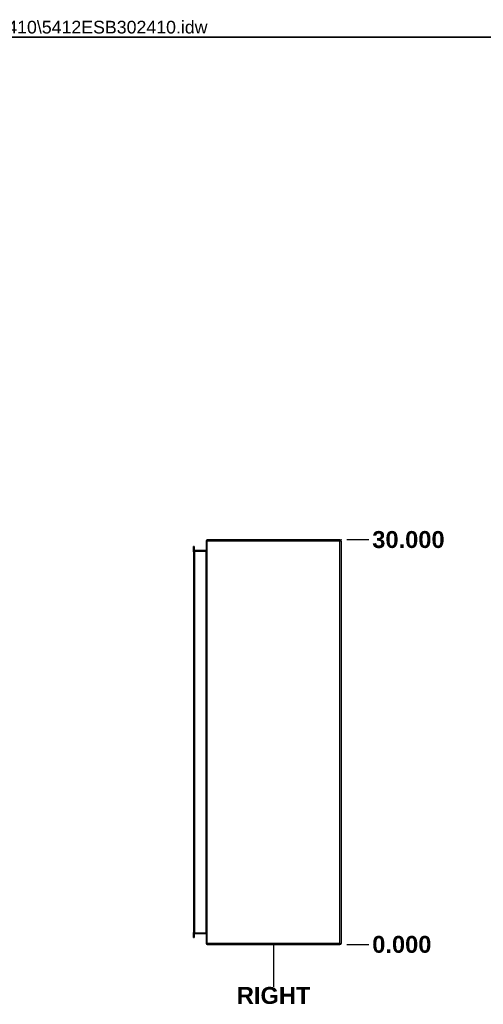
# Model space of a CAD drawing. Header units: inches. Extents: x 3 to 173, y 3 to 113.
# Tile 39 of 59: x 100 to 134, y 40 to 112. Entities that reach past the tile are written whole.
import ezdxf

# ---------------------------------------------------------------- set-up
doc = ezdxf.new("R2010")
doc.units = ezdxf.units.IN
doc.header["$LTSCALE"] = 10.4
doc.header["$MEASUREMENT"] = 0
doc.linetypes.add('CHAIN', pattern=[0.7087, 0.4724, -0.0591, 0.1181, -0.0591])
doc.layers.get('0').update_dxf_attribs({"lineweight": 25})
for name, color, linetype, lineweight in [('Dimensions(ANSI)', 7, 'Continuous', 25), ('Sketch Geometry(ANSI)', 7, 'Continuous', 25), ('Symbols(ANSI)', 7, 'Continuous', 25), ('Visible Edges(ANSI)', 7, 'Continuous', 25), ('Visible Tangent Edges(ANSI)', 7, 'Continuous', 25), ('Work Point(ANSI)', 7, 'Continuous', 25)]:
    doc.layers.add(name, color=color, linetype=linetype, lineweight=lineweight)
doc.styles.add('Current-ANSI', font='arial.ttf')
doc.styles.add('Dimension-ANSI', font='arialbd.ttf')
doc.dimstyles.new('INCH-ANSI', dxfattribs={"dimscale": 10.4, "dimtxt": 0.12, "dimasz": 0.098425, "dimexe": 0.04, "dimexo": 0.04, "dimgap": 0.031496, "dimtad": 0, "dimtih": 1, "dimtoh": 1, "dimdec": 3, "dimrnd": 1e-08, "dimzin": 0, "dimdsep": 46, "dimtxsty": 'Dimension-ANSI', "dimcen": 0.09, "dimdle": 0.312, "dimclrd": 179, "dimclre": 179, "dimclrt": 7, "dimadec": 1, "dimazin": 0, "dimtfac": 1, "dimtdec": 3, "dimtofl": 0, "dimtmove": 0, "dimatfit": 3, "dimfxl": 1, "dimtolj": 1, "dimtzin": 4, "dimlwd": 25, "dimlwe": 25, "dimarcsym": 0})

# ---------------------------------------------------------------- blocks, each defined once
blk = doc.blocks.new('*D18')
at = {"layer": 'Defpoints', "color": 0, "linetype": 'Continuous', "transparency": 16777216}
for p in [(123.839, 44.355), (123.839, 44.355), (125.886, 44.355)]:
    blk.add_point(p, dxfattribs=at)
at = {"layer": 'Dimensions(ANSI)', "color": 179, "linetype": 'Continuous', "lineweight": 25, "true_color": 0x262658, "transparency": 16777216}
blk.add_line((124.255, 44.355), (125.886, 44.355), dxfattribs=at)
at = {"layer": 'Dimensions(ANSI)', "color": 7, "linetype": 'Continuous', "lineweight": 25, "transparency": 16777216, "insert": (128.316, 44.355), "char_height": 1.248, "attachment_point": 5, "style": 'Dimension-ANSI'}
blk.add_mtext('\\A1;0.000', dxfattribs=at)
blk = doc.blocks.new('*D19')
at = {"layer": 'Defpoints', "color": 0, "linetype": 'Continuous', "transparency": 16777216}
for p in [(123.839, 74.179), (125.886, 74.179), (123.839, 44.355)]:
    blk.add_point(p, dxfattribs=at)
at = {"layer": 'Dimensions(ANSI)', "color": 179, "linetype": 'Continuous', "lineweight": 25, "true_color": 0x262658, "transparency": 16777216}
blk.add_line((124.255, 74.179), (125.886, 74.179), dxfattribs=at)
at = {"layer": 'Dimensions(ANSI)', "color": 7, "linetype": 'Continuous', "lineweight": 25, "transparency": 16777216, "insert": (128.804, 74.179), "char_height": 1.248, "attachment_point": 5, "style": 'Dimension-ANSI'}
blk.add_mtext('\\A1;30.000', dxfattribs=at)
blk = doc.blocks.new('RIGHT')
at = {"layer": 'Sketch Geometry(ANSI)'}
blk.add_line((0, 0.15), (0, -0.15), dxfattribs=at)
at = {"layer": 'Symbols(ANSI)', "color": 7, "insert": (0, -0.2119), "char_height": 0.12, "attachment_point": 5, "style": 'Dimension-ANSI'}
blk.add_mtext('\\fArial|b1|i0;RIGHT', dxfattribs=at)
blk = doc.blocks.new('Borders 3_EXM - B (Inch)')
at = {"layer": 'Sketch Geometry(ANSI)', "linetype": 'Continuous', "lineweight": 35}
blk.add_line((16.3979, 10.6915), (0.5229, 10.6915), dxfattribs=at)
at = {"layer": 'Symbols(ANSI)', "color": 7, "style": 'Current-ANSI'}
blk.add_attdef('FILENAME_AND_PATH_001', (5.9364, 10.7181), '', height=0.09, dxfattribs=at)

msp = doc.modelspace()

# ---------------------------------------------------------------- linework, layer by layer
at = {"layer": 'Visible Edges(ANSI)'}
for p, q in [((113.8978, 74.0953), (113.8978, 44.43878)), ((123.75547, 74.1788), (113.98131, 74.1788)), ((123.83898, 74.0953), (123.83898, 44.43878)), ((112.97203, 73.28694), (112.97203, 73.67)), ((113.02472, 73.67), (112.97203, 73.67)), ((112.97203, 73.28694), (112.97203, 45.24714)), ((113.02472, 73.67), (113.02472, 73.28694)), ((113.02472, 45.24714), (113.02472, 73.28694)), ((113.86699, 73.37044), (113.05554, 73.37044)), ((112.97203, 44.86407), (112.97203, 45.24714)), ((113.02472, 45.24714), (113.02472, 44.86407)), ((113.05554, 45.16363), (113.86699, 45.16363)), ((112.97203, 44.86407), (113.02472, 44.86407)), ((113.98131, 44.35527), (123.75547, 44.35527))]:
    msp.add_line(p, q, dxfattribs=at)
for centre, radius, start, end in [((113.98131, 74.0953), 0.08351, 90, 180), ((123.75547, 74.0953), 0.08351, 0, 90), ((113.05554, 73.40126), 0.03082, 180, 270), ((113.86699, 73.40126), 0.03082, 270, 0), ((113.05554, 45.13281), 0.03082, 90, 180), ((113.86699, 45.13281), 0.03082, 0, 90), ((113.98131, 44.43878), 0.08351, 180, 270), ((123.75547, 44.43878), 0.08351, 270, 0)]:
    msp.add_arc(centre, radius, start, end, dxfattribs=at)
at = {"layer": 'Visible Tangent Edges(ANSI)'}
for p, q in [((113.98131, 74.0953), (113.8978, 74.0953)), ((113.98131, 74.0953), (113.98131, 74.1788)), ((113.98131, 44.43878), (113.98131, 74.0953)), ((113.98131, 74.0953), (123.75547, 74.0953)), ((123.75547, 74.0953), (123.75547, 74.1788)), ((123.75547, 74.0953), (123.83898, 74.0953)), ((123.75547, 44.43878), (123.75547, 74.0953)), ((112.97203, 73.28694), (113.02472, 73.28694)), ((113.05554, 73.33963), (113.02472, 73.33963)), ((113.05554, 73.37044), (113.05554, 73.33963)), ((113.05554, 73.33963), (113.86699, 73.33963)), ((113.05554, 45.19445), (113.05554, 73.33963)), ((113.86699, 73.37044), (113.86699, 73.33963)), ((113.86699, 73.33963), (113.86699, 45.19445)), ((113.02472, 45.24714), (112.97203, 45.24714)), ((113.02472, 45.19445), (113.05554, 45.19445)), ((113.05554, 45.19445), (113.05554, 45.16363)), ((113.86699, 45.19445), (113.05554, 45.19445)), ((113.86699, 45.16363), (113.86699, 45.19445)), ((113.8978, 44.43878), (113.98131, 44.43878)), ((113.98131, 44.35527), (113.98131, 44.43878)), ((123.75547, 44.43878), (113.98131, 44.43878)), ((123.75547, 44.35527), (123.75547, 44.43878)), ((123.75547, 44.43878), (123.83898, 44.43878))]:
    msp.add_line(p, q, dxfattribs=at)
for centre, major_axis, start_param, end_param in [((113.86699, 73.40126), (0, -0.06164), 0, 1.57079633), ((113.86699, 45.13281), (0, 0.06164), 4.71238898, 6.28318531)]:
    msp.add_ellipse(centre, major_axis=major_axis, ratio=0.5, start_param=start_param, end_param=end_param, dxfattribs=at)
at = {"layer": 'Work Point(ANSI)', "linetype": 'CHAIN', "ltscale": 0.000455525}
for p, q in [((123.84418, 74.1788), (123.83378, 74.1788)), ((123.84418, 74.1788), (123.83378, 74.1788)), ((123.83898, 74.184), (123.83898, 74.1736)), ((123.83898, 74.184), (123.83898, 74.1736)), ((118.87359, 44.35527), (118.86319, 44.35527)), ((118.86839, 44.36047), (118.86839, 44.35007)), ((123.84418, 44.35527), (123.83378, 44.35527)), ((123.84418, 44.35527), (123.83378, 44.35527)), ((123.84418, 44.35527), (123.83378, 44.35527)), ((123.84418, 44.35527), (123.83378, 44.35527)), ((123.83898, 44.36047), (123.83898, 44.35007)), ((123.83898, 44.36047), (123.83898, 44.35007)), ((123.83898, 44.36047), (123.83898, 44.35007)), ((123.83898, 44.36047), (123.83898, 44.35007))]:
    msp.add_line(p, q, dxfattribs=at)

# ---------------------------------------------------------------- block references
at = {"xscale": 10.4, "yscale": 10.4, "zscale": 10.4}
msp.add_blockref('Borders 3_EXM - B (Inch)', (0, 0), dxfattribs=at).add_auto_attribs({'FILENAME_AND_PATH_001': 'C:\\Vault_Workspace\\Inventor_Dwg\\BoxCad\\Result\\5412ESB302410\\5412ESB302410.idw'})
msp.add_blockref('RIGHT', (118.86839, 42.79937), dxfattribs=at)

# ---------------------------------------------------------------- dimensions: what is measured, and where the dimension line sits
at = {"layer": 'Dimensions(ANSI)', "color": 179, "linetype": 'Continuous', "lineweight": 25, "true_color": 0x262658}
for feature_location, offset, origin, picture, middle in [((123.83898, 74.1788), (2.04724, 0), (123.83898, 44.35527), '*D19', (128.80428, 74.1788)), ((123.8389806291, 44.3552719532), (2.0472440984, 0), (123.8389806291, 44.3552719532), '*D18', (128.3156338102, 44.3552719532))]:
    dim = msp.add_ordinate_dim(feature_location=feature_location, offset=offset, dtype=0, origin=origin, dimstyle='INCH-ANSI', override={"dimgap": 0.031496, "dimtad": 0, "dimdec": 3, "dimlfac": 1.005917, "dimtol": 0, "dimlim": 0, "dimtp": 0, "dimtm": 0, "dimtdec": 3}, dxfattribs=at)
    dim.commit()
    dim.dimension.update_dxf_attribs({"geometry": picture, "text_midpoint": middle})

doc.saveas('drawing.dxf')
